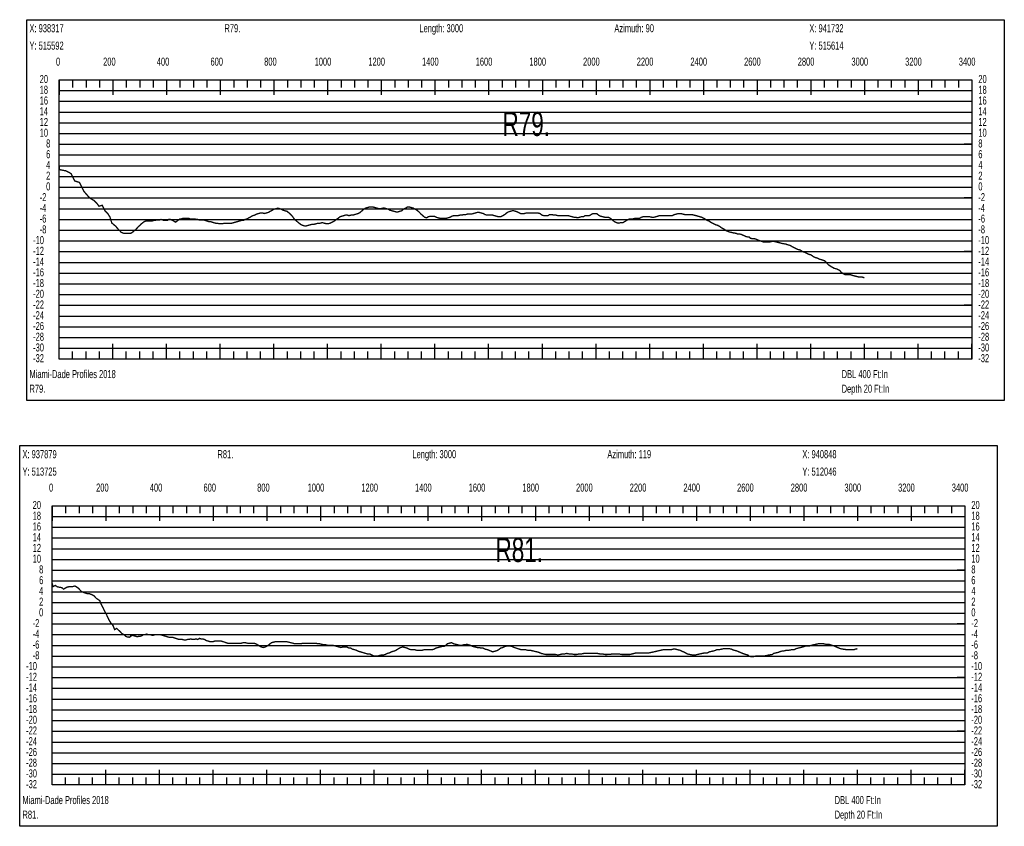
# Model space of a CAD drawing. Header units: inches. Extents: x 471865 to 538526, y 1054316 to 1102451.
# Tile 93 of 114: x 520415 to 524083, y 1080384 to 1083389. Entities that reach past the tile are written whole.
import ezdxf

# ---------------------------------------------------------------- set-up
doc = ezdxf.new("R2010")
doc.units = ezdxf.units.IN
doc.header["$MEASUREMENT"] = 0
for name, color, linetype in [('LABELS', 7, 'Continuous'), ('X_Gr1', 7, 'Continuous'), ('XSECTION', 7, 'Continuous')]:
    doc.layers.add(name, color=color, linetype=linetype)
doc.styles.get("Standard").update_dxf_attribs({"font": 'arial.ttf'})

msp = doc.modelspace()

# ---------------------------------------------------------------- linework, layer by layer
at = {"layer": 'X_Gr1', "color": 6, "linetype": 'Continuous', "lineweight": 18, "true_color": 0xff00ff, "transparency": 33554687, "const_width": 5}
for points in [[(520561.8, 1082847.2), (520561.8, 1082847.2), (520562, 1082830.8), (520587.7, 1082825.9), (520606.2, 1082815.8), (520619.8, 1082788.5), (520637.5, 1082782.9), (520654, 1082749.4), (520668.3, 1082732.9), (520677.7, 1082723.6), (520690.9, 1082716), (520700.9, 1082706.5), (520710.2, 1082694.2), (520722, 1082698), (520732.8, 1082676.8), (520742.3, 1082667.5), (520750.9, 1082654), (520757.6, 1082632.1), (520772.8, 1082619.2), (520777.7, 1082613.2), (520782.7, 1082607.2), (520787.7, 1082603.2), (520792.6, 1082597.2), (520797.6, 1082595.2), (520802.7, 1082593.2), (520807.7, 1082593.2), (520812.5, 1082593.2), (520817.4, 1082593.2), (520822.3, 1082593.2), (520827.2, 1082593.2), (520832, 1082595.2), (520836.8, 1082599.2), (520841.6, 1082603.2), (520846.8, 1082607.2), (520852.3, 1082613.2), (520857.4, 1082619.2), (520862.7, 1082623.2), (520868.2, 1082629.2), (520873.6, 1082633.2), (520879, 1082637.2), (520884.4, 1082639.2), (520890, 1082639.2), (520895.7, 1082639.2), (520901.5, 1082639.2), (520907.3, 1082639.2), (520913.1, 1082641.2), (520918.7, 1082641.2), (520924.3, 1082643.2), (520929.8, 1082643.2), (520935.6, 1082643.2), (520941.4, 1082645.2), (520947.2, 1082643.2), (520953, 1082641.2), (520958.8, 1082641.2), (520964.6, 1082641.2), (520969.9, 1082645.2), (520975.1, 1082645.2), (520980.3, 1082643.2), (520985.6, 1082641.2), (520990.9, 1082637.2), (520995.9, 1082635.2), (521000.9, 1082639.2), (521006.2, 1082643.2), (521011.5, 1082647.2), (521016.8, 1082647.2), (521022, 1082649.2), (521027.2, 1082649.2), (521032.7, 1082649.2), (521038.3, 1082649.2), (521044.1, 1082649.2), (521049.5, 1082647.2), (521054.7, 1082647.2), (521060.2, 1082647.2), (521066, 1082647.2), (521071.9, 1082645.2), (521077.6, 1082645.2), (521083.2, 1082643.2), (521088.8, 1082643.2), (521094.4, 1082643.2), (521100.4, 1082643.2), (521106.5, 1082641.2), (521112.5, 1082639.2), (521118.4, 1082637.2), (521124.6, 1082637.2), (521131, 1082635.2), (521137.3, 1082633.2), (521143.8, 1082631.2), (521150.6, 1082631.2), (521157.3, 1082629.2), (521164, 1082629.2), (521170.6, 1082629.2), (521177.3, 1082631.2), (521184.1, 1082631.2), (521190.9, 1082631.2), (521198, 1082631.2), (521205.2, 1082631.2), (521212.1, 1082633.2), (521219.1, 1082635.2), (521226.2, 1082637.2), (521233.2, 1082639.2), (521240.1, 1082641.2), (521247.1, 1082641.2), (521254.3, 1082645.2), (521261.5, 1082647.2), (521268.7, 1082651.2), (521275.9, 1082655.2), (521283.1, 1082659.2), (521290.3, 1082661.2), (521297.4, 1082665.2), (521304.8, 1082667.2), (521312.1, 1082669.2), (521319.4, 1082669.2), (521326.6, 1082667.2), (521333.6, 1082669.2), (521340.6, 1082671.2), (521347.7, 1082675.2), (521355, 1082679.2), (521362.4, 1082683.2), (521369.7, 1082685.2), (521376.6, 1082687.2), (521383.1, 1082685.2), (521389.6, 1082683.2), (521396.4, 1082679.2), (521403.6, 1082677.2), (521410.9, 1082675.2), (521418, 1082669.2), (521424.8, 1082663.2), (521431.7, 1082655.2), (521438.6, 1082645.2), (521445.9, 1082639.2), (521453.3, 1082633.2), (521460.7, 1082627.2), (521468.1, 1082623.2), (521475.3, 1082621.2), (521482.7, 1082621.2), (521490.1, 1082623.2), (521497.3, 1082625.2), (521504.5, 1082627.2), (521511.8, 1082627.2), (521519.3, 1082629.2), (521527, 1082631.2), (521534.5, 1082631.2), (521542, 1082633.2), (521549.4, 1082631.2), (521556.9, 1082629.2), (521564.2, 1082629.2), (521571.6, 1082631.2), (521579.2, 1082635.2), (521586.7, 1082639.2), (521594, 1082645.2), (521601, 1082649.2), (521607.9, 1082655.2), (521614.8, 1082657.2), (521621.7, 1082659.2), (521628.4, 1082661.2), (521634.9, 1082661.2), (521641.6, 1082659.2), (521648.5, 1082661.2), (521655.4, 1082661.2), (521662.4, 1082663.2), (521669.2, 1082665.2), (521676, 1082667.2), (521682.8, 1082671.2), (521689.7, 1082677.2), (521696.5, 1082683.2), (521703.1, 1082687.2), (521709.8, 1082689.2), (521716.8, 1082691.2), (521724, 1082691.2), (521731.4, 1082691.2), (521738.8, 1082689.2), (521746, 1082687.2), (521753, 1082685.2), (521760.2, 1082685.2), (521767.3, 1082687.2), (521774.1, 1082687.2), (521780.7, 1082685.2), (521787.5, 1082683.2), (521794.8, 1082679.2), (521802.3, 1082677.2), (521809.7, 1082675.2), (521816.6, 1082673.2), (521823.4, 1082673.2), (521830.2, 1082675.2), (521837.2, 1082677.2), (521844.4, 1082683.2), (521851.8, 1082687.2), (521859.4, 1082691.2), (521866.8, 1082691.2), (521874.1, 1082689.2), (521881.2, 1082687.2), (521888.1, 1082683.2), (521895.1, 1082679.2), (521902.2, 1082673.2), (521909.5, 1082665.2), (521916.6, 1082659.2), (521923.3, 1082653.2), (521930.1, 1082651.2), (521937.6, 1082655.2), (521945.4, 1082657.2), (521952.7, 1082657.2), (521959.5, 1082657.2), (521966.4, 1082653.2), (521973.6, 1082651.2), (521981.2, 1082649.2), (521988.6, 1082649.2), (521996, 1082649.2), (522003.3, 1082649.2), (522010.5, 1082651.2), (522017.5, 1082653.2), (522024.8, 1082657.2), (522032.3, 1082659.2), (522039.9, 1082659.2), (522047.5, 1082659.2), (522054.8, 1082661.2), (522061.9, 1082661.2), (522069.1, 1082663.2), (522076.4, 1082663.2), (522083.7, 1082665.2), (522091.1, 1082665.2), (522098.2, 1082665.2), (522105.3, 1082667.2), (522112.2, 1082669.2), (522119.2, 1082671.2), (522126.5, 1082671.2), (522133.7, 1082669.2), (522141.2, 1082667.2), (522148.6, 1082663.2), (522155.8, 1082661.2), (522162.8, 1082661.2), (522169.7, 1082661.2), (522176.7, 1082661.2), (522183.4, 1082659.2), (522190.6, 1082657.2), (522198.5, 1082655.2), (522206.5, 1082655.2), (522214.3, 1082659.2), (522221.7, 1082663.2), (522228.7, 1082669.2), (522235.4, 1082673.2), (522241.9, 1082675.2), (522248.7, 1082677.2), (522255.9, 1082677.2), (522263.8, 1082675.2), (522272.1, 1082671.2), (522280.2, 1082667.2), (522287.8, 1082667.2), (522295, 1082667.2), (522302.1, 1082669.2), (522309, 1082669.2), (522316.1, 1082669.2), (522323.2, 1082669.2), (522330.2, 1082669.2), (522337.4, 1082669.2), (522345, 1082669.2), (522352.7, 1082667.2), (522360.4, 1082661.2), (522367.8, 1082659.2), (522374.9, 1082659.2), (522382.1, 1082659.2), (522389.4, 1082663.2), (522397.2, 1082663.2), (522405.2, 1082661.2), (522412.9, 1082661.2), (522419.9, 1082659.2), (522426.8, 1082659.2), (522434.1, 1082659.2), (522441.9, 1082659.2), (522449.8, 1082659.2), (522457.7, 1082659.2), (522465.4, 1082657.2), (522472.9, 1082655.2), (522479.9, 1082653.2), (522486.6, 1082653.2), (522493.2, 1082651.2), (522500, 1082653.2), (522507.3, 1082655.2), (522514.4, 1082655.2), (522521.4, 1082659.2), (522528.8, 1082659.2), (522536.2, 1082659.2), (522543.7, 1082663.2), (522550.7, 1082667.2), (522557.3, 1082667.2), (522563.9, 1082667.2), (522571.2, 1082661.2), (522579.2, 1082657.2), (522587.3, 1082655.2), (522594.7, 1082653.2), (522601.4, 1082653.2), (522608.1, 1082653.2), (522615.3, 1082649.2), (522622.6, 1082643.2), (522629.9, 1082637.2), (522637.7, 1082633.2), (522645.8, 1082631.2), (522654.1, 1082633.2), (522662, 1082633.2), (522675.5, 1082641.2), (522682.1, 1082645.2), (522689.8, 1082647.2), (522698.6, 1082647.2), (522707.8, 1082649.2), (522716.5, 1082649.2), (522724.1, 1082649.2), (522730.7, 1082653.2), (522737.3, 1082655.2), (522744.6, 1082655.2), (522752.9, 1082655.2), (522761.5, 1082655.2), (522769.9, 1082653.2), (522777.6, 1082653.2), (522784.6, 1082655.2), (522791.5, 1082657.2), (522798.4, 1082659.2), (522805.7, 1082659.2), (522813.4, 1082659.2), (522821.4, 1082659.2), (522829.5, 1082659.2), (522837.6, 1082659.2), (522846, 1082659.2), (522854.2, 1082663.2), (522861.9, 1082665.2), (522869.3, 1082667.2), (522876.6, 1082667.2), (522884.4, 1082665.2), (522892.6, 1082663.2), (522901.2, 1082663.2), (522910.1, 1082663.2), (522918.9, 1082663.2), (522934.7, 1082659.2), (522941.8, 1082657.2), (522948.8, 1082655.2), (522955.9, 1082653.2), (522963.9, 1082649.2), (522972.8, 1082643.2), (522982.3, 1082639.2), (522991.8, 1082633.2), (523000.1, 1082629.2), (523007.8, 1082625.2), (523015, 1082623.2), (523022.5, 1082619.2), (523030.4, 1082613.2), (523038.6, 1082609.2), (523047.2, 1082603.2), (523055.9, 1082599.2), (523064.6, 1082597.2), (523073, 1082595.2), (523084.3, 1082593.2), (523087.9, 1082591.2), (523095.4, 1082591.2), (523103.6, 1082589.2), (523112.2, 1082585.2), (523120.4, 1082581.2), (523132.7, 1082579.2), (523136.7, 1082575.2), (523144.5, 1082573.2), (523151.9, 1082573.2), (523159.2, 1082571.2), (523167.6, 1082567.2), (523185.6, 1082561.2), (523193.5, 1082561.2), (523200.7, 1082561.2), (523208.6, 1082561.2), (523216.9, 1082563.2), (523225.5, 1082563.2), (523233.8, 1082561.2), (523241.6, 1082559.2), (523249.2, 1082557.2), (523257, 1082555.2), (523269.8, 1082553.2), (523274.2, 1082551.2), (523282.5, 1082549.2), (523290.2, 1082545.2), (523297.5, 1082541.2), (523305.4, 1082537.2), (523313.9, 1082533.2), (523322.5, 1082531.2), (523331, 1082525.2), (523338.7, 1082523.2), (523346.2, 1082519.2), (523354, 1082515.2), (523362.3, 1082513.2), (523370.9, 1082507.2), (523378.9, 1082503.2), (523386.4, 1082501.2), (523393.8, 1082497.2), (523401.2, 1082495.2), (523413.4, 1082491.2), (523417.8, 1082487.2), (523426.6, 1082477.2), (523434.8, 1082471.2), (523441.7, 1082467.2), (523448.8, 1082463.2), (523456.9, 1082461.2), (523470.1, 1082455.2), (523474.4, 1082449.2), (523482.5, 1082443.2), (523490.4, 1082439.2), (523498.2, 1082439.2), (523510.8, 1082439.2), (523515, 1082437.2), (523522.8, 1082435.2), (523530.8, 1082433.2), (523539.2, 1082431.2), (523552.4, 1082431.2), (523556.8, 1082429.2), (523561.8, 1082428)], [(520535.7, 1081289.6), (520535.7, 1081289.6), (520538.4, 1081277), (520547.5, 1081281.6), (520555.4, 1081276.2), (520571.6, 1081273.5), (520577.7, 1081267.9), (520591.8, 1081275.8), (520598.8, 1081276.8), (520608.6, 1081276.5), (520620.6, 1081279.6), (520632.5, 1081272), (520644.6, 1081259), (520655.6, 1081254.4), (520665.8, 1081251.1), (520676.1, 1081250.4), (520690.3, 1081243.9), (520700.4, 1081233.3), (520712.5, 1081225.3), (520719.2, 1081209.2), (520725.3, 1081198.2), (520730.6, 1081186.9), (520737.5, 1081174), (520746.7, 1081154), (520753.9, 1081142.1), (520762.3, 1081132.3), (520768.3, 1081117.2), (520776.1, 1081121.6), (520781.9, 1081115.7), (520789.2, 1081109.3), (520794.5, 1081103.2), (520799.4, 1081100.5), (520806.2, 1081095.7), (520810.6, 1081091.4), (520817.2, 1081089.2), (520823.3, 1081088.8), (520827.6, 1081091.4), (520827.8, 1081095.1), (520832.6, 1081095.1), (520833.4, 1081095.5), (520837.4, 1081095), (520842.4, 1081093.6), (520846.7, 1081092.4), (520852.7, 1081090.4), (520858.6, 1081092.4), (520864.3, 1081092.4), (520870, 1081094.4), (520875.6, 1081098.4), (520881.5, 1081098.4), (520887.4, 1081100.4), (520893.7, 1081098.4), (520900.3, 1081098.4), (520907, 1081096.4), (520913.5, 1081096.4), (520919.7, 1081098.4), (520925.7, 1081098.4), (520931.9, 1081098.4), (520938.2, 1081098.4), (520944.8, 1081096.4), (520951.4, 1081094.4), (520958, 1081092.4), (520964.7, 1081090.4), (520971.3, 1081088.4), (520977.7, 1081088.4), (520984, 1081088.4), (520990, 1081086.4), (520996, 1081084.4), (521001.8, 1081082.4), (521008.1, 1081080.4), (521014.4, 1081080.4), (521020.9, 1081080.4), (521027.5, 1081078.4), (521033.7, 1081078.4), (521039.6, 1081080.4), (521045.4, 1081080.4), (521051.4, 1081082.4), (521057.8, 1081080.4), (521064.4, 1081080.4), (521071.2, 1081082.4), (521078.1, 1081080.4), (521084.5, 1081084.4), (521090.8, 1081082.4), (521096.9, 1081082.4), (521103.2, 1081080.4), (521109.8, 1081076.4), (521116.6, 1081074.4), (521123.5, 1081072.4), (521129.9, 1081072.4), (521135.8, 1081072.4), (521141.2, 1081074.4), (521146.6, 1081074.4), (521152.4, 1081074.4), (521158.5, 1081074.4), (521165.2, 1081074.4), (521171.9, 1081072.4), (521178.1, 1081070.4), (521183.7, 1081068.4), (521189, 1081066.4), (521194.8, 1081066.4), (521201.1, 1081066.4), (521207.6, 1081066.4), (521214.2, 1081066.4), (521220.7, 1081066.4), (521227.3, 1081066.4), (521233.6, 1081066.4), (521240.1, 1081066.4), (521247.2, 1081068.4), (521255, 1081068.4), (521263.5, 1081066.4), (521272, 1081066.4), (521280, 1081066.4), (521287.3, 1081066.4), (521294, 1081064.4), (521300.7, 1081060.4), (521307.5, 1081056.4), (521314.6, 1081052.4), (521322, 1081050.4), (521329.7, 1081052.4), (521337.5, 1081056.4), (521345.2, 1081062.4), (521352.7, 1081068.4), (521360.5, 1081070.4), (521368.1, 1081072.4), (521375.8, 1081072.4), (521383.5, 1081072.4), (521391.5, 1081072.4), (521399.6, 1081072.4), (521408, 1081072.4), (521416.4, 1081070.4), (521424.7, 1081068.4), (521432.5, 1081066.4), (521439.7, 1081064.4), (521446.8, 1081064.4), (521454.3, 1081064.4), (521462.1, 1081064.4), (521469.7, 1081066.4), (521477.4, 1081066.4), (521484.8, 1081066.4), (521491.9, 1081066.4), (521498.6, 1081066.4), (521505.1, 1081066.4), (521511.6, 1081066.4), (521518, 1081066.4), (521524.7, 1081064.4), (521531.9, 1081064.4), (521539.7, 1081062.4), (521547.8, 1081060.4), (521555.5, 1081060.4), (521562.6, 1081058.4), (521569, 1081058.4), (521575.3, 1081058.4), (521582.3, 1081058.4), (521589.9, 1081056.4), (521597.3, 1081054.4), (521604.3, 1081052.4), (521611.1, 1081050.4), (521618.4, 1081052.4), (521625.9, 1081052.4), (521633.5, 1081052.4), (521640.8, 1081048.4), (521647.5, 1081048.4), (521654.3, 1081044.4), (521661.3, 1081042.4), (521668.9, 1081040.4), (521676.5, 1081036.4), (521683.8, 1081034.4), (521690.5, 1081032.4), (521696.8, 1081030.4), (521703.5, 1081028.4), (521711, 1081026.4), (521719, 1081026.4), (521727.2, 1081022.4), (521734.8, 1081018.4), (521741.4, 1081018.4), (521747.7, 1081018.4), (521754.3, 1081020.4), (521761.6, 1081022.4), (521769.1, 1081022.4), (521776.7, 1081024.4), (521784.3, 1081028.4), (521791.9, 1081030.4), (521799.3, 1081034.4), (521806.5, 1081036.4), (521813.5, 1081038.4), (521820.1, 1081042.4), (521826.6, 1081046.4), (521833.6, 1081050.4), (521841.4, 1081052.4), (521849.9, 1081050.4), (521857.8, 1081048.4), (521865.1, 1081044.4), (521872, 1081042.4), (521878.8, 1081042.4), (521885.8, 1081042.4), (521892.7, 1081040.4), (521900.1, 1081040.4), (521907.6, 1081040.4), (521914.8, 1081040.4), (521921.7, 1081042.4), (521929.1, 1081042.4), (521936.9, 1081042.4), (521944.7, 1081042.4), (521951.9, 1081042.4), (521958.8, 1081044.4), (521965.7, 1081048.4), (521973.1, 1081050.4), (521980.9, 1081052.4), (521988.4, 1081054.4), (521995.6, 1081054.4), (522002.2, 1081058.4), (522008.4, 1081064.4), (522015.2, 1081066.4), (522023, 1081068.4), (522031.1, 1081064.4), (522039.2, 1081062.4), (522046.9, 1081060.4), (522054.4, 1081058.4), (522061.4, 1081058.4), (522068, 1081060.4), (522074.1, 1081060.4), (522080.2, 1081062.4), (522087, 1081060.4), (522094.7, 1081058.4), (522103, 1081054.4), (522111.1, 1081052.4), (522118.9, 1081050.4), (522125.9, 1081050.4), (522132.6, 1081048.4), (522139.9, 1081048.4), (522148.2, 1081044.4), (522157.5, 1081042.4), (522167.2, 1081038.4), (522176.4, 1081034.4), (522184.5, 1081036.4), (522191.8, 1081038.4), (522199.2, 1081042.4), (522206.8, 1081048.4), (522214.7, 1081050.4), (522223, 1081054.4), (522231.3, 1081056.4), (522239.8, 1081056.4), (522248.5, 1081054.4), (522257.6, 1081050.4), (522263.5, 1081048.5), (522269.4, 1081046.5), (522275.3, 1081044.6), (522281.1, 1081042.7), (522282.3, 1081042.4), (522289.9, 1081042.4), (522298.1, 1081042.4), (522306.7, 1081040.4), (522315.5, 1081040.4), (522324, 1081038.4), (522332.4, 1081036.4), (522340.8, 1081034.4), (522349.2, 1081032.4), (522357.7, 1081028.4), (522366, 1081026.4), (522374.3, 1081024.4), (522382.9, 1081024.4), (522391.9, 1081024.4), (522401.4, 1081024.4), (522410.8, 1081024.4), (522419.8, 1081022.4), (522428, 1081024.4), (522436, 1081026.4), (522444.3, 1081026.4), (522453.1, 1081028.4), (522462.2, 1081026.4), (522471.2, 1081026.4), (522480.3, 1081024.4), (522489.5, 1081024.4), (522498.7, 1081026.4), (522507.8, 1081026.4), (522516.3, 1081028.4), (522524.7, 1081028.4), (522533.1, 1081028.4), (522541.5, 1081028.4), (522549.9, 1081028.4), (522562.9, 1081028.4), (522567.5, 1081028.4), (522576.7, 1081026.4), (522586.1, 1081026.4), (522595.2, 1081024.4), (522603.6, 1081024.4), (522609.5, 1081024.9), (522615.4, 1081025.4), (522621.3, 1081025.9), (522627.1, 1081026.4), (522636.8, 1081026.4), (522647.2, 1081026.4), (522657.9, 1081024.4), (522668.5, 1081024.4), (522678.4, 1081024.4), (522687.6, 1081024.4), (522695.9, 1081026.4), (522704, 1081028.4), (522712.1, 1081030.4), (522720.8, 1081030.4), (522729.9, 1081030.4), (522739.5, 1081030.4), (522749.3, 1081030.4), (522759.2, 1081030.4), (522768.8, 1081032.4), (522778.2, 1081034.4), (522787, 1081036.4), (522795.4, 1081038.4), (522803.9, 1081040.4), (522812.9, 1081042.4), (522822.3, 1081042.4), (522832, 1081042.4), (522841.3, 1081042.4), (522849.8, 1081044.4), (522857.7, 1081044.4), (522865.6, 1081042.4), (522873.8, 1081040.4), (522882.5, 1081036.4), (522891.9, 1081032.4), (522901.9, 1081026.4), (522912.1, 1081024.4), (522921.9, 1081022.4), (522930.9, 1081022.4), (522939.5, 1081024.4), (522948.4, 1081026.4), (522957.7, 1081028.4), (522967, 1081030.4), (522976.2, 1081030.4), (522985, 1081034.4), (522993.8, 1081036.4), (523003, 1081038.4), (523012.2, 1081042.4), (523021.1, 1081042.4), (523029.8, 1081044.4), (523038.8, 1081046.4), (523047.7, 1081046.4), (523056.8, 1081046.4), (523066, 1081044.4), (523075.2, 1081040.4), (523084.5, 1081038.4), (523094, 1081034.4), (523103.5, 1081030.4), (523113.2, 1081026.4), (523127.2, 1081022.4), (523131.6, 1081018.4), (523139.7, 1081016.4), (523148, 1081016.4), (523156.9, 1081018.4), (523171.4, 1081018.4), (523176.5, 1081018.4), (523186.5, 1081018.4), (523196.2, 1081020.4), (523205.7, 1081022.4), (523219, 1081024.4), (523223.3, 1081028.4), (523232, 1081030.4), (523241, 1081032.4), (523250.7, 1081036.4), (523265.8, 1081038.4), (523271.1, 1081040.4), (523281.4, 1081040.4), (523291, 1081042.4), (523299.9, 1081042.4), (523308.1, 1081046.4), (523316.2, 1081048.4), (523322.1, 1081049.9), (523328, 1081051.5), (523333.9, 1081053.1), (523338.7, 1081054.4), (523343.7, 1081056.4), (523358.1, 1081056.4), (523362.8, 1081058.4), (523371.8, 1081060.4), (523380.9, 1081062.4), (523390.4, 1081064.4), (523404.7, 1081064.4), (523409.4, 1081064.4), (523418.3, 1081062.4), (523430.7, 1081062.4), (523434.9, 1081060.4), (523448, 1081056.4), (523452.6, 1081054.4), (523462, 1081050.4), (523471.6, 1081046.4), (523481.4, 1081044.4), (523496, 1081042.4), (523500.8, 1081042.4), (523510.1, 1081042.4), (523523.6, 1081042.4), (523528.3, 1081044.4), (523535.7, 1081046)]]:
    msp.add_lwpolyline(points, dxfattribs=at)
at = {"layer": 'XSECTION', "color": 18, "linetype": 'Continuous', "true_color": 0x000000}
for points in [[(520440.6, 1083389.2), (524083, 1083389.2), (524083, 1081971.2), (520440.6, 1081971.2), (520440.6, 1083389.2)], [(520561.8, 1083165.2), (523961.8, 1083165.2), (523961.8, 1082125.2), (520561.8, 1082125.2), (520561.8, 1083165.2)], [(520561.8, 1083165.2), (520561.8, 1083108.8)], [(520561.8, 1083165.2), (520561.8, 1083108.8)], [(520561.8, 1083165.2), (520561.8, 1083137.2)], [(520561.8, 1083165.2), (520561.8, 1083137.2)], [(520611.8, 1083165.2), (520611.8, 1083137.2)], [(520661.8, 1083165.2), (520661.8, 1083137.2)], [(520711.8, 1083165.2), (520711.8, 1083137.2)], [(520761.8, 1083165.2), (520761.8, 1083108.8)], [(520761.8, 1083165.2), (520761.8, 1083137.2)], [(520811.8, 1083165.2), (520811.8, 1083137.2)], [(520861.8, 1083165.2), (520861.8, 1083137.2)], [(520911.8, 1083165.2), (520911.8, 1083137.2)], [(520961.8, 1083165.2), (520961.8, 1083108.8)], [(520961.8, 1083165.2), (520961.8, 1083137.2)], [(521011.8, 1083165.2), (521011.8, 1083137.2)], [(521061.8, 1083165.2), (521061.8, 1083137.2)], [(521111.8, 1083165.2), (521111.8, 1083137.2)], [(521161.8, 1083165.2), (521161.8, 1083108.8)], [(521161.8, 1083165.2), (521161.8, 1083137.2)], [(521211.8, 1083165.2), (521211.8, 1083137.2)], [(521261.8, 1083165.2), (521261.8, 1083137.2)], [(521311.8, 1083165.2), (521311.8, 1083137.2)], [(521361.8, 1083165.2), (521361.8, 1083108.8)], [(521361.8, 1083165.2), (521361.8, 1083137.2)], [(521411.8, 1083165.2), (521411.8, 1083137.2)], [(521461.8, 1083165.2), (521461.8, 1083137.2)], [(521511.8, 1083165.2), (521511.8, 1083137.2)], [(521561.8, 1083165.2), (521561.8, 1083108.8)], [(521561.8, 1083165.2), (521561.8, 1083137.2)], [(521611.8, 1083165.2), (521611.8, 1083137.2)], [(521661.8, 1083165.2), (521661.8, 1083137.2)], [(521711.8, 1083165.2), (521711.8, 1083137.2)], [(521761.8, 1083165.2), (521761.8, 1083108.8)], [(521761.8, 1083165.2), (521761.8, 1083137.2)], [(521811.8, 1083165.2), (521811.8, 1083137.2)], [(521861.8, 1083165.2), (521861.8, 1083137.2)], [(521911.8, 1083165.2), (521911.8, 1083137.2)], [(521961.8, 1083165.2), (521961.8, 1083108.8)], [(521961.8, 1083165.2), (521961.8, 1083137.2)], [(522011.8, 1083165.2), (522011.8, 1083137.2)], [(522061.8, 1083165.2), (522061.8, 1083137.2)], [(522111.8, 1083165.2), (522111.8, 1083137.2)], [(522161.8, 1083165.2), (522161.8, 1083108.8)], [(522161.8, 1083165.2), (522161.8, 1083137.2)], [(522211.8, 1083165.2), (522211.8, 1083137.2)], [(522261.8, 1083165.2), (522261.8, 1083137.2)], [(522311.8, 1083165.2), (522311.8, 1083137.2)], [(522361.8, 1083165.2), (522361.8, 1083108.8)], [(522361.8, 1083165.2), (522361.8, 1083137.2)], [(522411.8, 1083165.2), (522411.8, 1083137.2)], [(522461.8, 1083165.2), (522461.8, 1083137.2)], [(522511.8, 1083165.2), (522511.8, 1083137.2)], [(522561.8, 1083165.2), (522561.8, 1083108.8)], [(522561.8, 1083165.2), (522561.8, 1083137.2)], [(522611.8, 1083165.2), (522611.8, 1083137.2)], [(522661.8, 1083165.2), (522661.8, 1083137.2)], [(522711.8, 1083165.2), (522711.8, 1083137.2)], [(522761.8, 1083165.2), (522761.8, 1083108.8)], [(522761.8, 1083165.2), (522761.8, 1083137.2)], [(522811.8, 1083165.2), (522811.8, 1083137.2)], [(522861.8, 1083165.2), (522861.8, 1083137.2)], [(522911.8, 1083165.2), (522911.8, 1083137.2)], [(522961.8, 1083165.2), (522961.8, 1083108.8)], [(522961.8, 1083165.2), (522961.8, 1083137.2)], [(523011.8, 1083165.2), (523011.8, 1083137.2)], [(523061.8, 1083165.2), (523061.8, 1083137.2)], [(523111.8, 1083165.2), (523111.8, 1083137.2)], [(523161.8, 1083165.2), (523161.8, 1083108.8)], [(523161.8, 1083165.2), (523161.8, 1083137.2)], [(523211.8, 1083165.2), (523211.8, 1083137.2)], [(523261.8, 1083165.2), (523261.8, 1083137.2)], [(523311.8, 1083165.2), (523311.8, 1083137.2)], [(523361.8, 1083165.2), (523361.8, 1083108.8)], [(523361.8, 1083165.2), (523361.8, 1083137.2)], [(523411.8, 1083165.2), (523411.8, 1083137.2)], [(523461.8, 1083165.2), (523461.8, 1083137.2)], [(523511.8, 1083165.2), (523511.8, 1083137.2)], [(523561.8, 1083165.2), (523561.8, 1083108.8)], [(523561.8, 1083165.2), (523561.8, 1083137.2)], [(523611.8, 1083165.2), (523611.8, 1083137.2)], [(523661.8, 1083165.2), (523661.8, 1083137.2)], [(523711.8, 1083165.2), (523711.8, 1083137.2)], [(523761.8, 1083165.2), (523761.8, 1083108.8)], [(523761.8, 1083165.2), (523761.8, 1083137.2)], [(523811.8, 1083165.2), (523811.8, 1083137.2)], [(523861.8, 1083165.2), (523861.8, 1083137.2)], [(523911.8, 1083165.2), (523911.8, 1083137.2)], [(523961.8, 1083165.2), (523961.8, 1083108.8)], [(523961.8, 1083165.2), (523961.8, 1083137.2)], [(520561.8, 1082925.2), (520589.8, 1082925.2)], [(523961.8, 1082925.2), (523933.8, 1082925.2)], [(520561.8, 1082725.2), (520589.8, 1082725.2)], [(523961.8, 1082725.2), (523933.8, 1082725.2)], [(520561.8, 1082525.2), (520589.8, 1082525.2)], [(523961.8, 1082525.2), (523933.8, 1082525.2)], [(520561.8, 1082325.2), (520589.8, 1082325.2)], [(523961.8, 1082325.2), (523933.8, 1082325.2)], [(520561.8, 1082125.2), (520561.8, 1082181.6)], [(520561.8, 1082125.2), (520561.8, 1082181.6)], [(520561.8, 1082125.2), (520561.8, 1082153.2)], [(520561.8, 1082125.2), (520561.8, 1082153.2)], [(520611.8, 1082125.2), (520611.8, 1082153.2)], [(520661.8, 1082125.2), (520661.8, 1082153.2)], [(520711.8, 1082125.2), (520711.8, 1082153.2)], [(520761.8, 1082125.2), (520761.8, 1082181.6)], [(520761.8, 1082125.2), (520761.8, 1082153.2)], [(520811.8, 1082125.2), (520811.8, 1082153.2)], [(520861.8, 1082125.2), (520861.8, 1082153.2)], [(520911.8, 1082125.2), (520911.8, 1082153.2)], [(520961.8, 1082125.2), (520961.8, 1082181.6)], [(520961.8, 1082125.2), (520961.8, 1082153.2)], [(521011.8, 1082125.2), (521011.8, 1082153.2)], [(521061.8, 1082125.2), (521061.8, 1082153.2)], [(521111.8, 1082125.2), (521111.8, 1082153.2)], [(521161.8, 1082125.2), (521161.8, 1082181.6)], [(521161.8, 1082125.2), (521161.8, 1082153.2)], [(521211.8, 1082125.2), (521211.8, 1082153.2)], [(521261.8, 1082125.2), (521261.8, 1082153.2)], [(521311.8, 1082125.2), (521311.8, 1082153.2)], [(521361.8, 1082125.2), (521361.8, 1082181.6)], [(521361.8, 1082125.2), (521361.8, 1082153.2)], [(521411.8, 1082125.2), (521411.8, 1082153.2)], [(521461.8, 1082125.2), (521461.8, 1082153.2)], [(521511.8, 1082125.2), (521511.8, 1082153.2)], [(521561.8, 1082125.2), (521561.8, 1082181.6)], [(521561.8, 1082125.2), (521561.8, 1082153.2)], [(521611.8, 1082125.2), (521611.8, 1082153.2)], [(521661.8, 1082125.2), (521661.8, 1082153.2)], [(521711.8, 1082125.2), (521711.8, 1082153.2)], [(521761.8, 1082125.2), (521761.8, 1082181.6)], [(521761.8, 1082125.2), (521761.8, 1082153.2)], [(521811.8, 1082125.2), (521811.8, 1082153.2)], [(521861.8, 1082125.2), (521861.8, 1082153.2)], [(521911.8, 1082125.2), (521911.8, 1082153.2)], [(521961.8, 1082125.2), (521961.8, 1082181.6)], [(521961.8, 1082125.2), (521961.8, 1082153.2)], [(522011.8, 1082125.2), (522011.8, 1082153.2)], [(522061.8, 1082125.2), (522061.8, 1082153.2)], [(522111.8, 1082125.2), (522111.8, 1082153.2)], [(522161.8, 1082125.2), (522161.8, 1082181.6)], [(522161.8, 1082125.2), (522161.8, 1082153.2)], [(522211.8, 1082125.2), (522211.8, 1082153.2)], [(522261.8, 1082125.2), (522261.8, 1082153.2)], [(522311.8, 1082125.2), (522311.8, 1082153.2)], [(522361.8, 1082125.2), (522361.8, 1082181.6)], [(522361.8, 1082125.2), (522361.8, 1082153.2)], [(522411.8, 1082125.2), (522411.8, 1082153.2)], [(522461.8, 1082125.2), (522461.8, 1082153.2)], [(522511.8, 1082125.2), (522511.8, 1082153.2)], [(522561.8, 1082125.2), (522561.8, 1082181.6)], [(522561.8, 1082125.2), (522561.8, 1082153.2)], [(522611.8, 1082125.2), (522611.8, 1082153.2)], [(522661.8, 1082125.2), (522661.8, 1082153.2)], [(522711.8, 1082125.2), (522711.8, 1082153.2)], [(522761.8, 1082125.2), (522761.8, 1082181.6)], [(522761.8, 1082125.2), (522761.8, 1082153.2)], [(522811.8, 1082125.2), (522811.8, 1082153.2)], [(522861.8, 1082125.2), (522861.8, 1082153.2)], [(522911.8, 1082125.2), (522911.8, 1082153.2)], [(522961.8, 1082125.2), (522961.8, 1082181.6)], [(522961.8, 1082125.2), (522961.8, 1082153.2)], [(523011.8, 1082125.2), (523011.8, 1082153.2)], [(523061.8, 1082125.2), (523061.8, 1082153.2)], [(523111.8, 1082125.2), (523111.8, 1082153.2)], [(523161.8, 1082125.2), (523161.8, 1082181.6)], [(523161.8, 1082125.2), (523161.8, 1082153.2)], [(523211.8, 1082125.2), (523211.8, 1082153.2)], [(523261.8, 1082125.2), (523261.8, 1082153.2)], [(523311.8, 1082125.2), (523311.8, 1082153.2)], [(523361.8, 1082125.2), (523361.8, 1082181.6)], [(523361.8, 1082125.2), (523361.8, 1082153.2)], [(523411.8, 1082125.2), (523411.8, 1082153.2)], [(523461.8, 1082125.2), (523461.8, 1082153.2)], [(523511.8, 1082125.2), (523511.8, 1082153.2)], [(523561.8, 1082125.2), (523561.8, 1082181.6)], [(523561.8, 1082125.2), (523561.8, 1082153.2)], [(523611.8, 1082125.2), (523611.8, 1082153.2)], [(523661.8, 1082125.2), (523661.8, 1082153.2)], [(523711.8, 1082125.2), (523711.8, 1082153.2)], [(523761.8, 1082125.2), (523761.8, 1082181.6)], [(523761.8, 1082125.2), (523761.8, 1082153.2)], [(523811.8, 1082125.2), (523811.8, 1082153.2)], [(523861.8, 1082125.2), (523861.8, 1082153.2)], [(523911.8, 1082125.2), (523911.8, 1082153.2)], [(523961.8, 1082125.2), (523961.8, 1082181.6)], [(523961.8, 1082125.2), (523961.8, 1082153.2)], [(520414.5, 1081802.4), (524056.9, 1081802.4), (524056.9, 1080384.4), (520414.5, 1080384.4), (520414.5, 1081802.4)], [(520535.7, 1081578.4), (523935.7, 1081578.4), (523935.7, 1080538.4), (520535.7, 1080538.4), (520535.7, 1081578.4)], [(520535.7, 1081578.4), (520535.7, 1081522)], [(520535.7, 1081578.4), (520535.7, 1081522)], [(520535.7, 1081578.4), (520535.7, 1081550.4)], [(520535.7, 1081578.4), (520535.7, 1081550.4)], [(520585.7, 1081578.4), (520585.7, 1081550.4)], [(520635.7, 1081578.4), (520635.7, 1081550.4)], [(520685.7, 1081578.4), (520685.7, 1081550.4)], [(520735.7, 1081578.4), (520735.7, 1081522)], [(520735.7, 1081578.4), (520735.7, 1081550.4)], [(520785.7, 1081578.4), (520785.7, 1081550.4)], [(520835.7, 1081578.4), (520835.7, 1081550.4)], [(520885.7, 1081578.4), (520885.7, 1081550.4)], [(520935.7, 1081578.4), (520935.7, 1081522)], [(520935.7, 1081578.4), (520935.7, 1081550.4)], [(520985.7, 1081578.4), (520985.7, 1081550.4)], [(521035.7, 1081578.4), (521035.7, 1081550.4)], [(521085.7, 1081578.4), (521085.7, 1081550.4)], [(521135.7, 1081578.4), (521135.7, 1081522)], [(521135.7, 1081578.4), (521135.7, 1081550.4)], [(521185.7, 1081578.4), (521185.7, 1081550.4)], [(521235.7, 1081578.4), (521235.7, 1081550.4)], [(521285.7, 1081578.4), (521285.7, 1081550.4)], [(521335.7, 1081578.4), (521335.7, 1081522)], [(521335.7, 1081578.4), (521335.7, 1081550.4)], [(521385.7, 1081578.4), (521385.7, 1081550.4)], [(521435.7, 1081578.4), (521435.7, 1081550.4)], [(521485.7, 1081578.4), (521485.7, 1081550.4)], [(521535.7, 1081578.4), (521535.7, 1081522)], [(521535.7, 1081578.4), (521535.7, 1081550.4)], [(521585.7, 1081578.4), (521585.7, 1081550.4)], [(521635.7, 1081578.4), (521635.7, 1081550.4)], [(521685.7, 1081578.4), (521685.7, 1081550.4)], [(521735.7, 1081578.4), (521735.7, 1081522)], [(521735.7, 1081578.4), (521735.7, 1081550.4)], [(521785.7, 1081578.4), (521785.7, 1081550.4)], [(521835.7, 1081578.4), (521835.7, 1081550.4)], [(521885.7, 1081578.4), (521885.7, 1081550.4)], [(521935.7, 1081578.4), (521935.7, 1081522)], [(521935.7, 1081578.4), (521935.7, 1081550.4)], [(521985.7, 1081578.4), (521985.7, 1081550.4)], [(522035.7, 1081578.4), (522035.7, 1081550.4)], [(522085.7, 1081578.4), (522085.7, 1081550.4)], [(522135.7, 1081578.4), (522135.7, 1081522)], [(522135.7, 1081578.4), (522135.7, 1081550.4)], [(522185.7, 1081578.4), (522185.7, 1081550.4)], [(522235.7, 1081578.4), (522235.7, 1081550.4)], [(522285.7, 1081578.4), (522285.7, 1081550.4)], [(522335.7, 1081578.4), (522335.7, 1081522)], [(522335.7, 1081578.4), (522335.7, 1081550.4)], [(522385.7, 1081578.4), (522385.7, 1081550.4)], [(522435.7, 1081578.4), (522435.7, 1081550.4)], [(522485.7, 1081578.4), (522485.7, 1081550.4)], [(522535.7, 1081578.4), (522535.7, 1081522)], [(522535.7, 1081578.4), (522535.7, 1081550.4)], [(522585.7, 1081578.4), (522585.7, 1081550.4)], [(522635.7, 1081578.4), (522635.7, 1081550.4)], [(522685.7, 1081578.4), (522685.7, 1081550.4)], [(522735.7, 1081578.4), (522735.7, 1081522)], [(522735.7, 1081578.4), (522735.7, 1081550.4)], [(522785.7, 1081578.4), (522785.7, 1081550.4)], [(522835.7, 1081578.4), (522835.7, 1081550.4)], [(522885.7, 1081578.4), (522885.7, 1081550.4)], [(522935.7, 1081578.4), (522935.7, 1081522)], [(522935.7, 1081578.4), (522935.7, 1081550.4)], [(522985.7, 1081578.4), (522985.7, 1081550.4)], [(523035.7, 1081578.4), (523035.7, 1081550.4)], [(523085.7, 1081578.4), (523085.7, 1081550.4)], [(523135.7, 1081578.4), (523135.7, 1081522)], [(523135.7, 1081578.4), (523135.7, 1081550.4)], [(523185.7, 1081578.4), (523185.7, 1081550.4)], [(523235.7, 1081578.4), (523235.7, 1081550.4)], [(523285.7, 1081578.4), (523285.7, 1081550.4)], [(523335.7, 1081578.4), (523335.7, 1081522)], [(523335.7, 1081578.4), (523335.7, 1081550.4)], [(523385.7, 1081578.4), (523385.7, 1081550.4)], [(523435.7, 1081578.4), (523435.7, 1081550.4)], [(523485.7, 1081578.4), (523485.7, 1081550.4)], [(523535.7, 1081578.4), (523535.7, 1081522)], [(523535.7, 1081578.4), (523535.7, 1081550.4)], [(523585.7, 1081578.4), (523585.7, 1081550.4)], [(523635.7, 1081578.4), (523635.7, 1081550.4)], [(523685.7, 1081578.4), (523685.7, 1081550.4)], [(523735.7, 1081578.4), (523735.7, 1081522)], [(523735.7, 1081578.4), (523735.7, 1081550.4)], [(523785.7, 1081578.4), (523785.7, 1081550.4)], [(523835.7, 1081578.4), (523835.7, 1081550.4)], [(523885.7, 1081578.4), (523885.7, 1081550.4)], [(523935.7, 1081578.4), (523935.7, 1081522)], [(523935.7, 1081578.4), (523935.7, 1081550.4)], [(520535.7, 1081338.4), (520563.7, 1081338.4)], [(523935.7, 1081338.4), (523907.7, 1081338.4)], [(520535.7, 1081138.4), (520563.7, 1081138.4)], [(523935.7, 1081138.4), (523907.7, 1081138.4)], [(520535.7, 1080938.4), (520563.7, 1080938.4)], [(523935.7, 1080938.4), (523907.7, 1080938.4)], [(520535.7, 1080738.4), (520563.7, 1080738.4)], [(523935.7, 1080738.4), (523907.7, 1080738.4)], [(520535.7, 1080538.4), (520535.7, 1080594.8)], [(520535.7, 1080538.4), (520535.7, 1080594.8)], [(520735.7, 1080538.4), (520735.7, 1080594.8)], [(520935.7, 1080538.4), (520935.7, 1080594.8)], [(521135.7, 1080538.4), (521135.7, 1080594.8)], [(521335.7, 1080538.4), (521335.7, 1080594.8)], [(521535.7, 1080538.4), (521535.7, 1080594.8)], [(521735.7, 1080538.4), (521735.7, 1080594.8)], [(521935.7, 1080538.4), (521935.7, 1080594.8)], [(522135.7, 1080538.4), (522135.7, 1080594.8)], [(522335.7, 1080538.4), (522335.7, 1080594.8)], [(522535.7, 1080538.4), (522535.7, 1080594.8)], [(522735.7, 1080538.4), (522735.7, 1080594.8)], [(522935.7, 1080538.4), (522935.7, 1080594.8)], [(523135.7, 1080538.4), (523135.7, 1080594.8)], [(523335.7, 1080538.4), (523335.7, 1080594.8)], [(523535.7, 1080538.4), (523535.7, 1080594.8)], [(523735.7, 1080538.4), (523735.7, 1080594.8)], [(523935.7, 1080538.4), (523935.7, 1080594.8)], [(520535.7, 1080538.4), (520535.7, 1080566.4)], [(520535.7, 1080538.4), (520535.7, 1080566.4)], [(520585.7, 1080538.4), (520585.7, 1080566.4)], [(520635.7, 1080538.4), (520635.7, 1080566.4)], [(520685.7, 1080538.4), (520685.7, 1080566.4)], [(520735.7, 1080538.4), (520735.7, 1080566.4)], [(520785.7, 1080538.4), (520785.7, 1080566.4)], [(520835.7, 1080538.4), (520835.7, 1080566.4)], [(520885.7, 1080538.4), (520885.7, 1080566.4)], [(520935.7, 1080538.4), (520935.7, 1080566.4)], [(520985.7, 1080538.4), (520985.7, 1080566.4)], [(521035.7, 1080538.4), (521035.7, 1080566.4)], [(521085.7, 1080538.4), (521085.7, 1080566.4)], [(521135.7, 1080538.4), (521135.7, 1080566.4)], [(521185.7, 1080538.4), (521185.7, 1080566.4)], [(521235.7, 1080538.4), (521235.7, 1080566.4)], [(521285.7, 1080538.4), (521285.7, 1080566.4)], [(521335.7, 1080538.4), (521335.7, 1080566.4)], [(521385.7, 1080538.4), (521385.7, 1080566.4)], [(521435.7, 1080538.4), (521435.7, 1080566.4)], [(521485.7, 1080538.4), (521485.7, 1080566.4)], [(521535.7, 1080538.4), (521535.7, 1080566.4)], [(521585.7, 1080538.4), (521585.7, 1080566.4)], [(521635.7, 1080538.4), (521635.7, 1080566.4)], [(521685.7, 1080538.4), (521685.7, 1080566.4)], [(521735.7, 1080538.4), (521735.7, 1080566.4)], [(521785.7, 1080538.4), (521785.7, 1080566.4)], [(521835.7, 1080538.4), (521835.7, 1080566.4)], [(521885.7, 1080538.4), (521885.7, 1080566.4)], [(521935.7, 1080538.4), (521935.7, 1080566.4)], [(521985.7, 1080538.4), (521985.7, 1080566.4)], [(522035.7, 1080538.4), (522035.7, 1080566.4)], [(522085.7, 1080538.4), (522085.7, 1080566.4)], [(522135.7, 1080538.4), (522135.7, 1080566.4)], [(522185.7, 1080538.4), (522185.7, 1080566.4)], [(522235.7, 1080538.4), (522235.7, 1080566.4)], [(522285.7, 1080538.4), (522285.7, 1080566.4)], [(522335.7, 1080538.4), (522335.7, 1080566.4)], [(522385.7, 1080538.4), (522385.7, 1080566.4)], [(522435.7, 1080538.4), (522435.7, 1080566.4)], [(522485.7, 1080538.4), (522485.7, 1080566.4)], [(522535.7, 1080538.4), (522535.7, 1080566.4)], [(522585.7, 1080538.4), (522585.7, 1080566.4)], [(522635.7, 1080538.4), (522635.7, 1080566.4)], [(522685.7, 1080538.4), (522685.7, 1080566.4)], [(522735.7, 1080538.4), (522735.7, 1080566.4)], [(522785.7, 1080538.4), (522785.7, 1080566.4)], [(522835.7, 1080538.4), (522835.7, 1080566.4)], [(522885.7, 1080538.4), (522885.7, 1080566.4)], [(522935.7, 1080538.4), (522935.7, 1080566.4)], [(522985.7, 1080538.4), (522985.7, 1080566.4)], [(523035.7, 1080538.4), (523035.7, 1080566.4)], [(523085.7, 1080538.4), (523085.7, 1080566.4)], [(523135.7, 1080538.4), (523135.7, 1080566.4)], [(523185.7, 1080538.4), (523185.7, 1080566.4)], [(523235.7, 1080538.4), (523235.7, 1080566.4)], [(523285.7, 1080538.4), (523285.7, 1080566.4)], [(523335.7, 1080538.4), (523335.7, 1080566.4)], [(523385.7, 1080538.4), (523385.7, 1080566.4)], [(523435.7, 1080538.4), (523435.7, 1080566.4)], [(523485.7, 1080538.4), (523485.7, 1080566.4)], [(523535.7, 1080538.4), (523535.7, 1080566.4)], [(523585.7, 1080538.4), (523585.7, 1080566.4)], [(523635.7, 1080538.4), (523635.7, 1080566.4)], [(523685.7, 1080538.4), (523685.7, 1080566.4)], [(523735.7, 1080538.4), (523735.7, 1080566.4)], [(523785.7, 1080538.4), (523785.7, 1080566.4)], [(523835.7, 1080538.4), (523835.7, 1080566.4)], [(523885.7, 1080538.4), (523885.7, 1080566.4)], [(523935.7, 1080538.4), (523935.7, 1080566.4)]]:
    msp.add_lwpolyline(points, dxfattribs=at)
at = {"layer": 'XSECTION', "color": 18, "true_color": 0x000000}
for points in [[(520561.8, 1083125.2), (523961.8, 1083125.2)], [(520561.8, 1083085.2), (523961.8, 1083085.2)], [(520561.8, 1083045.2), (523961.8, 1083045.2)], [(520561.8, 1083005.2), (523961.8, 1083005.2)], [(520561.8, 1082965.2), (523961.8, 1082965.2)], [(520561.8, 1082925.2), (523961.8, 1082925.2)], [(520561.8, 1082885.2), (523961.8, 1082885.2)], [(520561.8, 1082845.2), (523961.8, 1082845.2)], [(520561.8, 1082805.2), (523961.8, 1082805.2)], [(520561.8, 1082765.2), (523961.8, 1082765.2)], [(520561.8, 1082725.2), (523961.8, 1082725.2)], [(520561.8, 1082685.2), (523961.8, 1082685.2)], [(520561.8, 1082645.2), (523961.8, 1082645.2)], [(520561.8, 1082605.2), (523961.8, 1082605.2)], [(520561.8, 1082565.2), (523961.8, 1082565.2)], [(520561.8, 1082525.2), (523961.8, 1082525.2)], [(520561.8, 1082485.2), (523961.8, 1082485.2)], [(520561.8, 1082445.2), (523961.8, 1082445.2)], [(520561.8, 1082405.2), (523961.8, 1082405.2)], [(520561.8, 1082365.2), (523961.8, 1082365.2)], [(520561.8, 1082325.2), (523961.8, 1082325.2)], [(520561.8, 1082285.2), (523961.8, 1082285.2)], [(520561.8, 1082245.2), (523961.8, 1082245.2)], [(520561.8, 1082205.2), (523961.8, 1082205.2)], [(520561.8, 1082165.2), (523961.8, 1082165.2)], [(520535.7, 1081538.4), (523935.7, 1081538.4)], [(520535.7, 1081498.4), (523935.7, 1081498.4)], [(520535.7, 1081458.4), (523935.7, 1081458.4)], [(520535.7, 1081418.4), (523935.7, 1081418.4)], [(520535.7, 1081378.4), (523935.7, 1081378.4)], [(520535.7, 1081338.4), (523935.7, 1081338.4)], [(520535.7, 1081298.4), (523935.7, 1081298.4)], [(520535.7, 1081258.4), (523935.7, 1081258.4)], [(520535.7, 1081218.4), (523935.7, 1081218.4)], [(520535.7, 1081178.4), (523935.7, 1081178.4)], [(520535.7, 1081138.4), (523935.7, 1081138.4)], [(520535.7, 1081098.4), (523935.7, 1081098.4)], [(520535.7, 1081058.4), (523935.7, 1081058.4)], [(520535.7, 1081018.4), (523935.7, 1081018.4)], [(520535.7, 1080978.4), (523935.7, 1080978.4)], [(520535.7, 1080938.4), (523935.7, 1080938.4)], [(520535.7, 1080898.4), (523935.7, 1080898.4)], [(520535.7, 1080858.4), (523935.7, 1080858.4)], [(520535.7, 1080818.4), (523935.7, 1080818.4)], [(520535.7, 1080778.4), (523935.7, 1080778.4)], [(520535.7, 1080738.4), (523935.7, 1080738.4)], [(520535.7, 1080698.4), (523935.7, 1080698.4)], [(520535.7, 1080658.4), (523935.7, 1080658.4)], [(520535.7, 1080618.4), (523935.7, 1080618.4)], [(520535.7, 1080578.4), (523935.7, 1080578.4)]]:
    msp.add_lwpolyline(points, dxfattribs=at)

# ---------------------------------------------------------------- texts
at = {"layer": 'LABELS', "color": 18, "true_color": 0x000000, "width": 0.666667}
for s, height, p in [('X: 938317', 30, (520451, 1083342.4)), ('R79.', 30, (521177.4, 1083342.4)), ('Length: 3000', 30, (521903.8, 1083342.4)), ('Azimuth: 90', 30, (522630.2, 1083342.4)), ('X: 941732', 30, (523356.6, 1083342.4)), ('Y: 515592', 30, (520451, 1083277.6)), ('Y: 515614', 30, (523356.6, 1083277.6)), ('0', 30, (520549.8, 1083218)), ('0', 30, (520549.8, 1083218)), ('200', 30, (520725.4, 1083218)), ('400', 30, (520925.4, 1083218)), ('600', 30, (521125.4, 1083218)), ('800', 30, (521325.4, 1083218)), ('1000', 30, (521513.4, 1083218)), ('1200', 30, (521713.4, 1083218)), ('1400', 30, (521913.4, 1083218)), ('1600', 30, (522113.4, 1083218)), ('1800', 30, (522313.4, 1083218)), ('2000', 30, (522513.4, 1083218)), ('2200', 30, (522713.4, 1083218)), ('2400', 30, (522913.4, 1083218)), ('2600', 30, (523113.4, 1083218)), ('2800', 30, (523313.4, 1083218)), ('3000', 30, (523513.4, 1083218)), ('3200', 30, (523713.4, 1083218)), ('3400', 30, (523913.4, 1083218)), ('20', 30, (520489, 1083153.2)), ('20', 30, (523986.2, 1083153.2)), ('18', 30, (520489, 1083113.2)), ('18', 30, (523986.2, 1083113.2)), ('16', 30, (520489, 1083073.2)), ('16', 30, (523986.2, 1083073.2)), ('14', 30, (520489, 1083033.2)), ('R79.', 90, (522213.4, 1082956)), ('14', 30, (523986.2, 1083033.2)), ('12', 30, (520489, 1082993.2)), ('12', 30, (523986.2, 1082993.2)), ('10', 30, (520489, 1082953.2)), ('10', 30, (523986.2, 1082953.2)), ('8', 30, (520513, 1082913.2)), ('8', 30, (523986.2, 1082913.2)), ('6', 30, (520513, 1082873.2)), ('6', 30, (523986.2, 1082873.2)), ('4', 30, (520513, 1082833.2)), ('4', 30, (523986.2, 1082833.2)), ('2', 30, (520513, 1082793.2)), ('2', 30, (523986.2, 1082793.2)), ('0', 30, (520513, 1082753.2)), ('0', 30, (523986.2, 1082753.2)), ('-2', 30, (520489, 1082713.2)), ('-2', 30, (523986.2, 1082713.2)), ('-4', 30, (520489, 1082673.2)), ('-4', 30, (523986.2, 1082673.2)), ('-6', 30, (520489, 1082633.2)), ('-6', 30, (523986.2, 1082633.2)), ('-8', 30, (520489, 1082593.2)), ('-8', 30, (523986.2, 1082593.2)), ('-10', 30, (520464.6, 1082553.2)), ('-10', 30, (523986.2, 1082553.2)), ('-12', 30, (520464.6, 1082513.2)), ('-12', 30, (523986.2, 1082513.2)), ('-14', 30, (520464.6, 1082473.2)), ('-14', 30, (523986.2, 1082473.2)), ('-16', 30, (520464.6, 1082433.2)), ('-16', 30, (523986.2, 1082433.2)), ('-18', 30, (520464.6, 1082393.2)), ('-18', 30, (523986.2, 1082393.2)), ('-20', 30, (520464.6, 1082353.2)), ('-20', 30, (523986.2, 1082353.2)), ('-22', 30, (520464.6, 1082313.2)), ('-22', 30, (523986.2, 1082313.2)), ('-24', 30, (520464.6, 1082273.2)), ('-24', 30, (523986.2, 1082273.2)), ('-26', 30, (520464.6, 1082233.2)), ('-26', 30, (523986.2, 1082233.2)), ('-28', 30, (520464.6, 1082193.2)), ('-28', 30, (523986.2, 1082193.2)), ('-30', 30, (520464.6, 1082153.2)), ('-30', 30, (523986.2, 1082153.2)), ('-32', 30, (520464.6, 1082113.2)), ('-32', 30, (523986.2, 1082113.2)), ('Miami-Dade Profiles 2018', 30, (520451, 1082054)), ('DBL 400 Ft:In', 30, (523477, 1082054)), ('R79.', 30, (520451, 1081999.6)), ('Depth 20 Ft:In', 30, (523477, 1081999.6)), ('X: 937879', 30, (520424.9, 1081755.6)), ('R81.', 30, (521151.3, 1081755.6)), ('Length: 3000', 30, (521877.7, 1081755.6)), ('Azimuth: 119', 30, (522604.1, 1081755.6)), ('X: 940848', 30, (523330.5, 1081755.6)), ('Y: 513725', 30, (520424.9, 1081690.8)), ('Y: 512046', 30, (523330.5, 1081690.8)), ('0', 30, (520523.7, 1081631.2)), ('0', 30, (520523.7, 1081631.2)), ('200', 30, (520699.3, 1081631.2)), ('400', 30, (520899.3, 1081631.2)), ('600', 30, (521099.3, 1081631.2)), ('800', 30, (521299.3, 1081631.2)), ('1000', 30, (521487.3, 1081631.2)), ('1200', 30, (521687.3, 1081631.2)), ('1400', 30, (521887.3, 1081631.2)), ('1600', 30, (522087.3, 1081631.2)), ('1800', 30, (522287.3, 1081631.2)), ('2000', 30, (522487.3, 1081631.2)), ('2200', 30, (522687.3, 1081631.2)), ('2400', 30, (522887.3, 1081631.2)), ('2600', 30, (523087.3, 1081631.2)), ('2800', 30, (523287.3, 1081631.2)), ('3000', 30, (523487.3, 1081631.2)), ('3200', 30, (523687.3, 1081631.2)), ('3400', 30, (523887.3, 1081631.2)), ('20', 30, (520462.9, 1081566.4)), ('20', 30, (523960.1, 1081566.4)), ('18', 30, (520462.9, 1081526.4)), ('18', 30, (523960.1, 1081526.4)), ('16', 30, (520462.9, 1081486.4)), ('16', 30, (523960.1, 1081486.4)), ('14', 30, (520462.9, 1081446.4)), ('R81.', 90, (522187.3, 1081369.2)), ('14', 30, (523960.1, 1081446.4)), ('12', 30, (520462.9, 1081406.4)), ('12', 30, (523960.1, 1081406.4)), ('10', 30, (520462.9, 1081366.4)), ('10', 30, (523960.1, 1081366.4)), ('8', 30, (520486.9, 1081326.4)), ('8', 30, (523960.1, 1081326.4)), ('6', 30, (520486.9, 1081286.4)), ('6', 30, (523960.1, 1081286.4)), ('4', 30, (520486.9, 1081246.4)), ('4', 30, (523960.1, 1081246.4)), ('2', 30, (520486.9, 1081206.4)), ('2', 30, (523960.1, 1081206.4)), ('0', 30, (520486.9, 1081166.4)), ('0', 30, (523960.1, 1081166.4)), ('-2', 30, (520462.9, 1081126.4)), ('-2', 30, (523960.1, 1081126.4)), ('-4', 30, (520462.9, 1081086.4)), ('-4', 30, (523960.1, 1081086.4)), ('-6', 30, (520462.9, 1081046.4)), ('-6', 30, (523960.1, 1081046.4)), ('-8', 30, (520462.9, 1081006.4)), ('-8', 30, (523960.1, 1081006.4)), ('-10', 30, (520438.5, 1080966.4)), ('-10', 30, (523960.1, 1080966.4)), ('-12', 30, (520438.5, 1080926.4)), ('-12', 30, (523960.1, 1080926.4)), ('-14', 30, (520438.5, 1080886.4)), ('-14', 30, (523960.1, 1080886.4)), ('-16', 30, (520438.5, 1080846.4)), ('-16', 30, (523960.1, 1080846.4)), ('-18', 30, (520438.5, 1080806.4)), ('-18', 30, (523960.1, 1080806.4)), ('-20', 30, (520438.5, 1080766.4)), ('-20', 30, (523960.1, 1080766.4)), ('-22', 30, (520438.5, 1080726.4)), ('-22', 30, (523960.1, 1080726.4)), ('-24', 30, (520438.5, 1080686.4)), ('-24', 30, (523960.1, 1080686.4)), ('-26', 30, (520438.5, 1080646.4)), ('-26', 30, (523960.1, 1080646.4)), ('-28', 30, (520438.5, 1080606.4)), ('-28', 30, (523960.1, 1080606.4)), ('-30', 30, (520438.5, 1080566.4)), ('-30', 30, (523960.1, 1080566.4)), ('-32', 30, (520438.5, 1080526.4)), ('-32', 30, (523960.1, 1080526.4)), ('Miami-Dade Profiles 2018', 30, (520424.9, 1080467.2)), ('DBL 400 Ft:In', 30, (523450.9, 1080467.2)), ('R81.', 30, (520424.9, 1080412.8)), ('Depth 20 Ft:In', 30, (523450.9, 1080412.8))]:
    msp.add_text(s, height=height, dxfattribs=at).set_placement(p)

doc.saveas('drawing.dxf')
